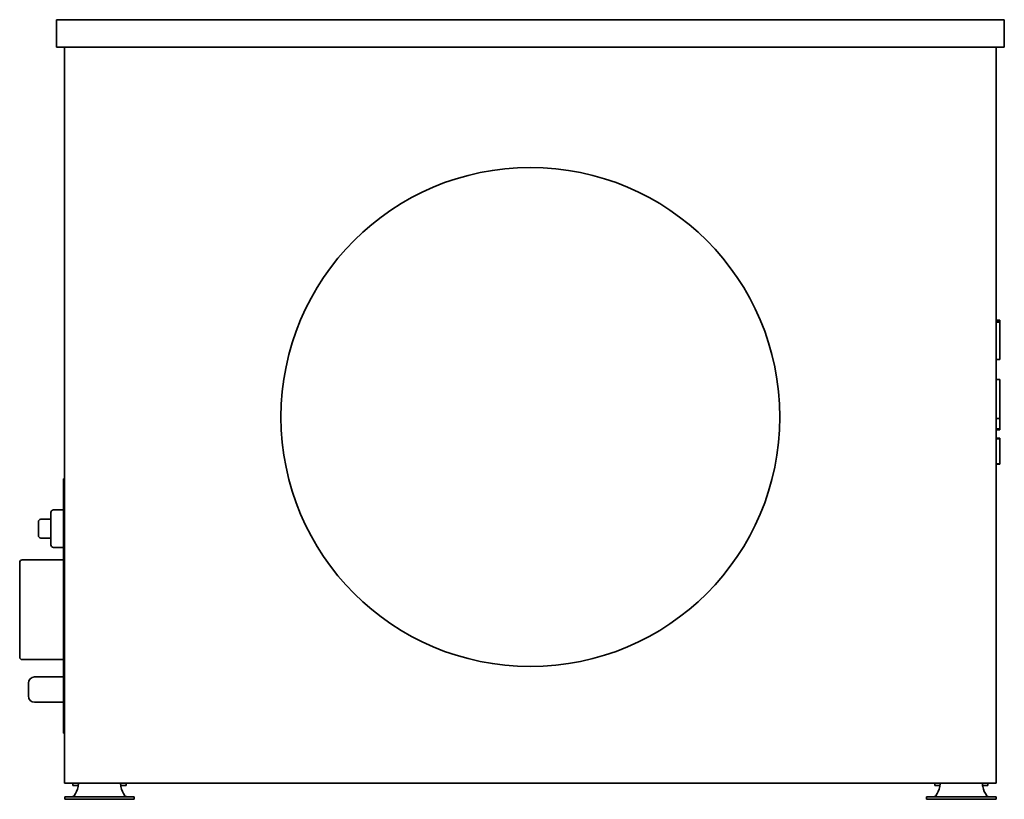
# Model space of a CAD drawing. Header units: millimetres. Extents: x 235 to 1025, y 133 to 758.
import ezdxf

# ---------------------------------------------------------------- set-up
doc = ezdxf.new("R2010")
doc.units = ezdxf.units.MM
doc.header["$LTSCALE"] = 3
doc.layers.add('Krawędzie widoczne(ISO)', color=7, linetype='Continuous', lineweight=35, true_color=0x262659)

msp = doc.modelspace()

# ---------------------------------------------------------------- linework, layer by layer
at = {"layer": 'Krawędzie widoczne(ISO)'}
for p, q in [((264.75, 757.98), (1024.75, 757.98)), ((264.75, 735.98), (264.75, 757.98)), ((1024.75, 735.98), (1024.75, 757.98)), ((1024.75, 735.98), (264.75, 735.98)), ((271.25, 735.98), (271.25, 145.98)), ((1018.25, 735.98), (1018.25, 145.98)), ((1021.25, 517.03), (1018.25, 517.03)), ((1021.25, 516.34), (1018.25, 516.34)), ((1021.25, 515.53), (1018.25, 515.53)), ((1021.25, 517.03), (1021.25, 516.34)), ((1021.25, 516.34), (1021.25, 515.53)), ((1021.25, 515.53), (1021.25, 513.06)), ((1021.25, 513.06), (1021.25, 510.75)), ((1021.25, 510.75), (1021.25, 485.66)), ((1021.25, 485.66), (1018.25, 485.66)), ((1021.25, 469.58), (1018.25, 469.58)), ((1021.25, 469.58), (1021.25, 465.31)), ((1021.25, 465.31), (1021.25, 451.29)), ((1021.25, 451.29), (1021.25, 438.21)), ((1021.25, 438.21), (1018.25, 438.21)), ((1021.25, 438.21), (1021.25, 434.65)), ((1021.25, 434.65), (1021.25, 430.02)), ((1021.25, 430.02), (1018.25, 430.02)), ((1021.25, 429.21), (1018.25, 429.21)), ((1021.25, 430.02), (1021.25, 429.21)), ((1021.25, 422.39), (1018.25, 422.39)), ((1021.25, 422.38), (1018.25, 422.38)), ((1021.25, 421.99), (1018.25, 421.99)), ((1021.25, 422.39), (1021.25, 422.38)), ((1021.25, 422.38), (1021.25, 421.99)), ((1021.25, 421.99), (1021.25, 401.99)), ((1021.25, 401.99), (1018.25, 401.99)), ((1021.25, 401.6), (1018.25, 401.6)), ((1021.25, 401.57), (1018.25, 401.57)), ((1021.25, 401.99), (1021.25, 401.6)), ((1021.25, 401.6), (1021.25, 401.57)), ((270.25, 385.98), (270.25, 389.98)), ((271.25, 389.98), (270.25, 389.98)), ((270.25, 385.98), (270.25, 189.98)), ((270.25, 364.98), (262.25, 364.98)), ((250.25, 344.48), (250.25, 355.48)), ((260.25, 357.48), (252.25, 357.48)), ((260.25, 336.98), (260.25, 362.98)), ((260.25, 342.48), (252.25, 342.48)), ((270.25, 334.98), (262.25, 334.98)), ((270.25, 324.98), (237.25, 324.98)), ((235.25, 246.98), (235.25, 322.98)), ((270.25, 244.98), (237.25, 244.98)), ((270.25, 231.08), (247.25, 231.08)), ((242.25, 215.88), (242.25, 226.08)), ((270.25, 210.88), (247.25, 210.88)), ((270.25, 185.98), (270.25, 189.98)), ((270.25, 185.98), (271.25, 185.98)), ((1018.25, 145.98), (271.25, 145.98)), ((277.96, 145.98), (277.96, 143.98)), ((278.93, 143.98), (277.96, 143.98)), ((278.93, 143.98), (282.15, 143.98)), ((316.35, 143.98), (319.57, 143.98)), ((320.54, 143.98), (319.57, 143.98)), ((320.54, 145.98), (320.54, 143.98)), ((968.96, 145.98), (968.96, 143.98)), ((969.93, 143.98), (968.96, 143.98)), ((969.93, 143.98), (973.15, 143.98)), ((1007.35, 143.98), (1010.57, 143.98)), ((1011.54, 143.98), (1010.57, 143.98)), ((1011.54, 145.98), (1011.54, 143.98)), ((271.33, 135.02), (273.09, 135.02)), ((271.33, 135.02), (271.33, 133.02)), ((295.01, 135.02), (273.09, 135.02)), ((295.01, 135.02), (303.49, 135.02)), ((303.49, 135.02), (325.41, 135.02)), ((325.41, 135.02), (327.17, 135.02)), ((327.17, 135.02), (327.17, 133.02)), ((962.33, 135.02), (964.09, 135.02)), ((962.33, 135.02), (962.33, 133.02)), ((986.01, 135.02), (964.09, 135.02)), ((986.01, 135.02), (994.49, 135.02)), ((994.49, 135.02), (1016.41, 135.02)), ((1016.41, 135.02), (1018.17, 135.02)), ((1018.17, 135.02), (1018.17, 133.02)), ((273.09, 133.02), (271.33, 133.02)), ((273.09, 133.02), (295.01, 133.02)), ((303.49, 133.02), (295.01, 133.02)), ((303.49, 133.02), (325.41, 133.02)), ((327.17, 133.02), (325.41, 133.02)), ((964.09, 133.02), (962.33, 133.02)), ((964.09, 133.02), (986.01, 133.02)), ((994.49, 133.02), (986.01, 133.02)), ((994.49, 133.02), (1016.41, 133.02)), ((1018.17, 133.02), (1016.41, 133.02))]:
    msp.add_line(p, q, dxfattribs=at)
msp.add_circle((644.75, 439.48), 200, dxfattribs=at)
for centre, radius, start, end in [((262.25, 362.98), 2, 90, 180), ((252.25, 355.48), 2, 90, 180), ((252.25, 344.48), 2, 180, 270), ((262.25, 336.98), 2, 180, 270), ((237.25, 322.98), 2, 90, 180), ((237.25, 246.98), 2, 180, 270), ((247.25, 226.08), 5, 90, 180), ((247.25, 215.88), 5, 180, 270), ((259.65, 148.44), 23, 326.71749, 346.77819), ((338.85, 148.44), 23, 193.22181, 213.28251), ((950.65, 148.44), 23, 326.71749, 346.77819), ((1029.85, 148.44), 23, 193.22181, 213.28251)]:
    msp.add_arc(centre, radius, start, end, dxfattribs=at)
for points, knots in [([(282.5, 145.98), (282.48, 145.98), (282.45, 145.91), (282.38, 145.62), (282.35, 145.42), (282.27, 144.9), (282.23, 144.59), (282.14, 143.91), (282.09, 143.55), (282.04, 143.18)], [0, 0, 0, 0, 0.1113973, 0.1113973, 0.2218681, 0.2218681, 0.3323097, 0.3323097, 0.4436983, 0.4436983, 0.4436983, 0.4436983]), ([(316.46, 143.18), (316.41, 143.55), (316.36, 143.91), (316.27, 144.59), (316.23, 144.9), (316.15, 145.42), (316.12, 145.62), (316.05, 145.91), (316.02, 145.98), (316, 145.98)], [0, 0, 0, 0, 0.1114459, 0.1114459, 0.2219303, 0.2219303, 0.3324441, 0.3324441, 0.4438708, 0.4438708, 0.4438708, 0.4438708]), ([(973.5, 145.98), (973.48, 145.98), (973.45, 145.91), (973.38, 145.62), (973.35, 145.42), (973.27, 144.9), (973.23, 144.59), (973.14, 143.91), (973.09, 143.55), (973.04, 143.18)], [0, 0, 0, 0, 0.1113973, 0.1113973, 0.2218681, 0.2218681, 0.3323097, 0.3323097, 0.4436983, 0.4436983, 0.4436983, 0.4436983]), ([(1007.46, 143.18), (1007.41, 143.55), (1007.36, 143.91), (1007.27, 144.59), (1007.23, 144.9), (1007.15, 145.42), (1007.12, 145.62), (1007.05, 145.91), (1007.02, 145.98), (1007, 145.98)], [0, 0, 0, 0, 0.1114459, 0.1114459, 0.2219303, 0.2219303, 0.3324441, 0.3324441, 0.4438708, 0.4438708, 0.4438708, 0.4438708]), ([(278.88, 135.82), (278.86, 135.8), (278.84, 135.79), (278.82, 135.77), (278.8, 135.76), (278.77, 135.74), (278.75, 135.73), (278.73, 135.71), (278.71, 135.7), (278.69, 135.68), (278.67, 135.67), (278.65, 135.65), (278.62, 135.64), (278.6, 135.63), (278.58, 135.61), (278.56, 135.6), (278.54, 135.58), (278.52, 135.57), (278.51, 135.56), (278.5, 135.56), (278.5, 135.56), (278.49, 135.55), (278.47, 135.54), (278.45, 135.53), (278.43, 135.51), (278.41, 135.5), (278.38, 135.48), (278.36, 135.47), (278.34, 135.46), (278.32, 135.44), (278.29, 135.43), (278.27, 135.42), (278.25, 135.41), (278.23, 135.39), (278.2, 135.38), (278.18, 135.37), (278.16, 135.36), (278.14, 135.35), (278.11, 135.33), (278.09, 135.32), (278.07, 135.31), (278.04, 135.3), (278.02, 135.29), (278, 135.28), (277.98, 135.27), (277.95, 135.26), (277.93, 135.25), (277.91, 135.24), (277.88, 135.23), (277.86, 135.22), (277.84, 135.21), (277.81, 135.2), (277.79, 135.19), (277.77, 135.18), (277.74, 135.17), (277.74, 135.17), (277.73, 135.17), (277.73, 135.17), (277.71, 135.16), (277.69, 135.15), (277.67, 135.15), (277.65, 135.14), (277.62, 135.13), (277.6, 135.13), (277.58, 135.12), (277.55, 135.11), (277.53, 135.11), (277.5, 135.1), (277.48, 135.09), (277.45, 135.09), (277.43, 135.08), (277.41, 135.08), (277.38, 135.07), (277.36, 135.07), (277.33, 135.06), (277.3, 135.06), (277.28, 135.05), (277.26, 135.05), (277.24, 135.05), (277.21, 135.04), (277.19, 135.04), (277.16, 135.04), (277.14, 135.03), (277.11, 135.03), (277.09, 135.03), (277.06, 135.03), (277.04, 135.03), (277.01, 135.02), (276.99, 135.02), (276.96, 135.02), (276.94, 135.02), (276.91, 135.02), (276.89, 135.02), (276.86, 135.02)], [0, 0, 0, 0, 0.0078163, 0.0078163, 0.0078163, 0.0156656, 0.0156656, 0.0156656, 0.0235447, 0.0235447, 0.0235447, 0.0314507, 0.0314507, 0.0314507, 0.0393801, 0.0393801, 0.0393801, 0.0456978, 0.0456978, 0.0456978, 0.0473294, 0.0473294, 0.0473294, 0.0552907, 0.0552907, 0.0552907, 0.0632562, 0.0632562, 0.0632562, 0.0712194, 0.0712194, 0.0712194, 0.0791739, 0.0791739, 0.0791739, 0.0871132, 0.0871132, 0.0871132, 0.0950308, 0.0950308, 0.0950308, 0.1029204, 0.1029204, 0.1029204, 0.1107759, 0.1107759, 0.1107759, 0.1185913, 0.1185913, 0.1185913, 0.1263609, 0.1263609, 0.1263609, 0.1340793, 0.1340793, 0.1340793, 0.1356977, 0.1356977, 0.1356977, 0.1417721, 0.1417721, 0.1417721, 0.1495008, 0.1495008, 0.1495008, 0.1572621, 0.1572621, 0.1572621, 0.1650505, 0.1650505, 0.1650505, 0.1728601, 0.1728601, 0.1728601, 0.1811091, 0.1811091, 0.1811091, 0.1885372, 0.1885372, 0.1885372, 0.1964318, 0.1964318, 0.1964318, 0.2043573, 0.2043573, 0.2043573, 0.2123021, 0.2123021, 0.2123021, 0.2202542, 0.2202542, 0.2202542, 0.2282011, 0.2282011, 0.2282011, 0.2282011]), ([(321.64, 135.02), (321.46, 135.02), (321.28, 135.04), (320.94, 135.11), (320.77, 135.16), (320.43, 135.31), (320.26, 135.39), (319.93, 135.6), (319.78, 135.71), (319.62, 135.82)], [-0.238205, -0.238205, -0.238205, -0.238205, -0.1772118, -0.1772118, -0.118791, -0.118791, -0.0580717, -0.0580717, 0, 0, 0, 0]), ([(969.88, 135.82), (969.86, 135.8), (969.84, 135.79), (969.82, 135.77), (969.8, 135.76), (969.77, 135.74), (969.75, 135.73), (969.73, 135.71), (969.71, 135.7), (969.69, 135.68), (969.67, 135.67), (969.65, 135.65), (969.62, 135.64), (969.6, 135.63), (969.58, 135.61), (969.56, 135.6), (969.54, 135.58), (969.52, 135.57), (969.51, 135.56), (969.5, 135.56), (969.5, 135.56), (969.49, 135.55), (969.47, 135.54), (969.45, 135.53), (969.43, 135.51), (969.41, 135.5), (969.38, 135.48), (969.36, 135.47), (969.34, 135.46), (969.32, 135.44), (969.29, 135.43), (969.27, 135.42), (969.25, 135.41), (969.23, 135.39), (969.2, 135.38), (969.18, 135.37), (969.16, 135.36), (969.14, 135.35), (969.11, 135.33), (969.09, 135.32), (969.07, 135.31), (969.04, 135.3), (969.02, 135.29), (969, 135.28), (968.98, 135.27), (968.95, 135.26), (968.93, 135.25), (968.91, 135.24), (968.88, 135.23), (968.86, 135.22), (968.84, 135.21), (968.81, 135.2), (968.79, 135.19), (968.77, 135.18), (968.74, 135.17), (968.74, 135.17), (968.73, 135.17), (968.73, 135.17), (968.71, 135.16), (968.69, 135.15), (968.67, 135.15), (968.65, 135.14), (968.62, 135.13), (968.6, 135.13), (968.58, 135.12), (968.55, 135.11), (968.53, 135.11), (968.5, 135.1), (968.48, 135.09), (968.45, 135.09), (968.43, 135.08), (968.41, 135.08), (968.38, 135.07), (968.36, 135.07), (968.33, 135.06), (968.3, 135.06), (968.28, 135.05), (968.26, 135.05), (968.24, 135.05), (968.21, 135.04), (968.19, 135.04), (968.16, 135.04), (968.14, 135.03), (968.11, 135.03), (968.09, 135.03), (968.06, 135.03), (968.04, 135.03), (968.01, 135.02), (967.99, 135.02), (967.96, 135.02), (967.94, 135.02), (967.91, 135.02), (967.89, 135.02), (967.86, 135.02)], [0, 0, 0, 0, 0.0078163, 0.0078163, 0.0078163, 0.0156656, 0.0156656, 0.0156656, 0.0235447, 0.0235447, 0.0235447, 0.0314507, 0.0314507, 0.0314507, 0.0393801, 0.0393801, 0.0393801, 0.0456978, 0.0456978, 0.0456978, 0.0473294, 0.0473294, 0.0473294, 0.0552907, 0.0552907, 0.0552907, 0.0632562, 0.0632562, 0.0632562, 0.0712194, 0.0712194, 0.0712194, 0.0791739, 0.0791739, 0.0791739, 0.0871132, 0.0871132, 0.0871132, 0.0950308, 0.0950308, 0.0950308, 0.1029204, 0.1029204, 0.1029204, 0.1107759, 0.1107759, 0.1107759, 0.1185913, 0.1185913, 0.1185913, 0.1263609, 0.1263609, 0.1263609, 0.1340793, 0.1340793, 0.1340793, 0.1356977, 0.1356977, 0.1356977, 0.1417721, 0.1417721, 0.1417721, 0.1495008, 0.1495008, 0.1495008, 0.1572621, 0.1572621, 0.1572621, 0.1650505, 0.1650505, 0.1650505, 0.1728601, 0.1728601, 0.1728601, 0.1811091, 0.1811091, 0.1811091, 0.1885372, 0.1885372, 0.1885372, 0.1964318, 0.1964318, 0.1964318, 0.2043573, 0.2043573, 0.2043573, 0.2123021, 0.2123021, 0.2123021, 0.2202542, 0.2202542, 0.2202542, 0.2282011, 0.2282011, 0.2282011, 0.2282011]), ([(1012.64, 135.02), (1012.46, 135.02), (1012.28, 135.04), (1011.94, 135.11), (1011.77, 135.16), (1011.43, 135.31), (1011.26, 135.39), (1010.93, 135.6), (1010.78, 135.71), (1010.62, 135.82)], [-0.238205, -0.238205, -0.238205, -0.238205, -0.1772118, -0.1772118, -0.118791, -0.118791, -0.0580717, -0.0580717, 0, 0, 0, 0])]:
    msp.add_open_spline(points, degree=3, knots=knots, dxfattribs=at)

doc.saveas('drawing.dxf')
